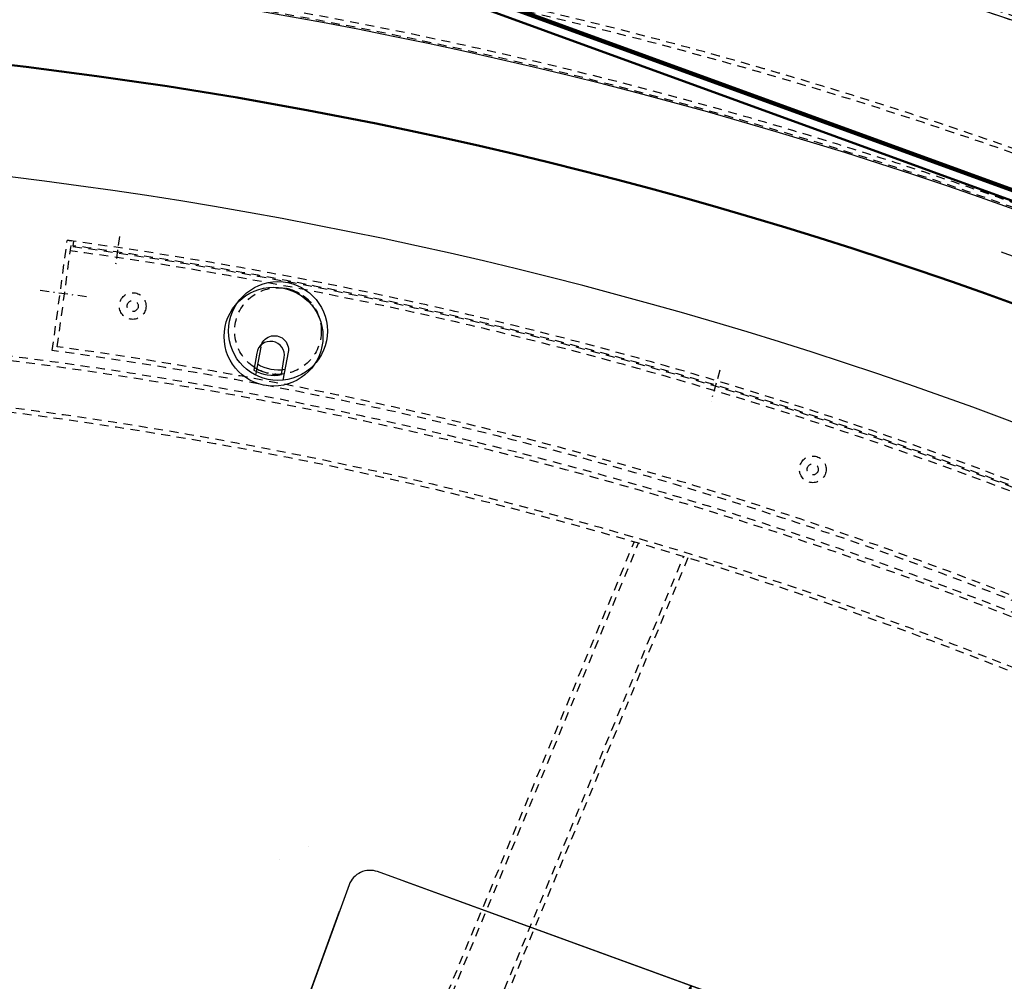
# Model space of a CAD drawing. Extents: x -7591 to -2491, y 6498 to 10061.
# Tile 71 of 125: x -4946 to -4503, y 8603 to 9035. Entities that reach past the tile are written whole.
import ezdxf
from ezdxf.enums import TextEntityAlignment as Align

# ---------------------------------------------------------------- set-up
doc = ezdxf.new("R2010")
doc.units = 0
doc.header["$MEASUREMENT"] = 0
doc.linetypes.add('DASHDOT', pattern=[8.5, 4, -2, 0.5, -2])
doc.linetypes.add('HIDDEN', pattern=[7, 4, -3])
doc.layers.get('0').update_dxf_attribs({"linetype": 'CONTINUOUS'})
for name, color, linetype in [('DIM49', 4, 'CONTINUOUS'), ('LE_GREEN', 3, 'CONTINUOUS'), ('LE_HIDDEN', 7, 'CONTINUOUS'), ('LE_MIDDLE', 7, 'CONTINUOUS'), ('TXT_DIM49', 2, 'CONTINUOUS')]:
    doc.layers.add(name, color=color, linetype=linetype)
doc.layers.add('LE_ALL', color=7, linetype='CONTINUOUS', lineweight=50)

# ---------------------------------------------------------------- blocks, each defined once
blk = doc.blocks.new('_D23', base_point=(-4797.88, 8645.94))
at = {"layer": 'DIM49', "color": 1}
for p, q in [((-4827.81, 8563.71), (-4802.16, 8634.19)), ((-4819.26, 8587.21), (-4794.06, 8583.35)), ((-4797.48, 8573.96), (-4819.26, 8587.21)), ((-4796.94, 8579.08), (-4818.09, 8586.78)), ((-4796.09, 8581.43), (-4805.48, 8584.85)), ((-4794.06, 8583.35), (-4797.48, 8573.96)), ((-4797.8, 8576.73), (-4807.19, 8580.15)), ((-4795.77, 8578.66), (-4428.35, 8444.93)), ((-4413.41, 8412.88), (-4387.76, 8483.36)), ((-4430.06, 8440.23), (-4426.64, 8449.63)), ((-4426.64, 8449.63), (-4404.86, 8436.38)), ((-4427.17, 8444.5), (-4406.03, 8436.8)), ((-4426.32, 8446.85), (-4416.92, 8443.43)), ((-4404.86, 8436.38), (-4430.06, 8440.23)), ((-4428.03, 8442.15), (-4418.63, 8438.73))]:
    blk.add_line(p, q, dxfattribs=at)
at = {"layer": 'TXT_DIM49', "width": 0.557}
blk.add_text('441', height=31.25, rotation=340, dxfattribs=at).set_placement((-4628.6, 8537.77), align=Align.CENTER)
blk = doc.blocks.new('_D24', base_point=(-4893.49, 8354.03))
at = {"layer": 'DIM49', "color": 1}
for p, q in [((-4620.49, 8592.01), (-4773.32, 8647.64)), ((-4657.23, 8578.78), (-4643.98, 8600.56)), ((-4652.11, 8578.25), (-4644.41, 8599.39)), ((-4643.98, 8600.56), (-4647.84, 8575.36)), ((-4654.46, 8579.1), (-4651.04, 8588.5)), ((-4649.76, 8577.39), (-4646.34, 8586.79)), ((-4743.85, 8326.17), (-4652.53, 8577.07)), ((-4647.84, 8575.36), (-4657.23, 8578.78)), ((-4728.91, 8294.13), (-4881.74, 8349.76)), ((-4752.4, 8302.68), (-4748.55, 8327.88)), ((-4744.28, 8325), (-4751.98, 8303.86)), ((-4746.63, 8325.85), (-4750.05, 8316.46)), ((-4748.55, 8327.88), (-4739.16, 8324.46)), ((-4739.16, 8324.46), (-4752.4, 8302.68)), ((-4741.93, 8324.14), (-4745.35, 8314.75))]:
    blk.add_line(p, q, dxfattribs=at)
at = {"layer": 'TXT_DIM49', "width": 0.557}
blk.add_text('317', height=31.25, rotation=70, dxfattribs=at).set_placement((-4684, 8545.44), align=Align.CENTER)

msp = doc.modelspace()

# ---------------------------------------------------------------- linework, layer by layer
msp.add_line((-4837.68, 8887.86), (-4840.06, 8875.29))
for points in [[(-3319.19, 8334.81, 0.111006), (-4057.65, 9007.3, 0.000315), (-4060.15, 9008.72, 0.005079), (-4100.61, 9031.15, 0.000315), (-4103.13, 9032.51, 0.252871), (-6267.97, 9031.15, 0.005079), (-6308.43, 9008.72, 0.111325), (-7049.39, 8334.81)], [(-4837.68, 8887.86, -1), (-4825.3, 8885.51), (-4827.69, 8872.94)], [(-4827.04, 8883.12, 1), (-4839.48, 8885.14), (-4840.72, 8877.52, 0.186805), (-4828.28, 8875.49), (-4827.04, 8883.12)]]:
    msp.add_lwpolyline(points, format="xyb")
for centre in [(-4831.89, 8892.57), (-4829.89, 8895.08)]:
    msp.add_circle(centre, 22.25)
for centre, radius, start, end in [((-5184.29, 7028.43), 2396.87, 31.73211, 148.26789), ((-5184.29, 7028.43), 2391.87, 31.73211, 148.26789), ((-5184.29, 7028.43), 2372, 31.75, 148.25), ((-5184.29, 7028.43), 2370, 31.79835, 148.20165), ((-5184.29, 7028.43), 2345, 32.74999, 147.24999), ((-5184.29, 7028.43), 2266.16, 35.00882, 144.99118), ((-5184.29, 7028.43), 2258.06, 35.00886, 144.99114), ((-5184.29, 7028.43), 2247.11, 35.0089, 144.9911), ((-5184.29, 7028.43), 2120, 50.74999, 89.99999), ((-5184.29, 7028.43), 2040, 31.79835, 148.20165), ((-5184.29, 7028.43), 1950, 32.04534, 147.95466), ((-5184.29, 7028.43), 2020, 68.9124, 70.33163), ((-4829.89, 8895.08), 17.45, -121.9123, -79.5877)]:
    msp.add_arc(centre, radius, start, end)
at = {"layer": 'LE_ALL'}
for p, q in [((-4805.85, 9065.2), (-4164.98, 8831.94)), ((-4182.41, 8842.54), (-4785.69, 9062.12))]:
    msp.add_line(p, q, dxfattribs=at)
msp.add_lwpolyline([(-4808.84, 9071.61), (-4158.57, 8834.93), (-4131.55, 8909.17), (-4781.82, 9145.85), (-4808.84, 9071.61)], dxfattribs=at)
msp.add_arc((-5184.29, 7028.43), 2000, 31.75, 90, dxfattribs=at)
at = {"layer": 'LE_GREEN'}
for points in [[(-4485.06, 8216.02), (-4383.48, 8495.11, 0.414214), (-4389.46, 8507.92), (-4785.07, 8651.91, 0.414214), (-4797.88, 8645.94)], [(-4797.88, 8645.94), (-4899.46, 8366.85, 0.414214), (-4893.49, 8354.03)]]:
    msp.add_lwpolyline(points, format="xyb", dxfattribs=at)
at = {"layer": 'LE_HIDDEN', "color": 1, "linetype": 'HIDDEN'}
for p, q in [((-4929.19, 8888.01), (-4922.72, 8935.57)), ((-4922, 8933.46), (-4921.73, 8935.44)), ((-4866.05, 8325.87), (-4669.59, 8800.18)), ((-4864.06, 8325.46), (-4667.66, 8799.62)), ((-4843.19, 8320.97), (-4647.42, 8793.59)), ((-4645.5, 8793.01), (-4841.21, 8320.53))]:
    msp.add_line(p, q, dxfattribs=at)
for points in [[(-5182.29, 9290.46), (-5182.29, 9371.43, -0.254675), (-3214.82, 8297.61), (-3480.59, 8126.66, 0.078205), (-3900.25, 8596.86), (-3840.14, 8670.42, 0.172955), (-5182.29, 9150.43), (-5182.29, 9191.4), (-5164.29, 9191.4), (-5164.29, 9193.4), (-5184.29, 9193.43), (-5204.29, 9193.4), (-5204.29, 9191.4), (-5186.29, 9191.4), (-5186.29, 9150.43, 0.172955), (-6528.44, 8670.42)], [(-4931.44, 8886.3), (-4924.7, 8935.85, -0.00026), (-4922.72, 8935.57)], [(-4931.44, 8886.3, -0.219407), (-3607.34, 8042.76), (-3565.29, 8069.8)]]:
    msp.add_lwpolyline(points, format="xyb", dxfattribs=at)
for centre, radius in [((-4829.89, 8895.08), 19.5), ((-4895.26, 8906.32), 6), ((-4895.26, 8906.32), 2.5), ((-4589.28, 8832.86), 6), ((-4589.28, 8832.86), 2.5)]:
    msp.add_circle(centre, radius, dxfattribs=at)
for radius, start, end in [(2343, 32.79889, 89.95109), (2122, 50.69598, 89.94599), (2120, 50.74999, 89.99999), (2065.69, 40.48822, 139.52979), (2063.69, 40.48822, 139.52979), (2042.69, 40.48822, 139.51177), (2040.69, 40.48822, 139.51177), (1925, 32.75, 82.25), (1922.5, 32.80961, 82.19039), (1923, 57.5149, 82.16061), (1920.5, 32.80967, 82.19033), (1870, 40.53216, 86.59702), (1868, 40.59516, 86.53192), (1877, 32.75, 82.18895), (1847, 41.26512, 85.83953), (1845, 41.32974, 85.77274)]:
    msp.add_arc((-5184.29, 7028.43), radius, start, end, dxfattribs=at)
at = {"layer": 'LE_MIDDLE', "color": 1, "linetype": 'DASHDOT'}
for p, q in [((-4916.05, 8910.45), (-4937.85, 8913.41)), ((-4631.04, 8877.43), (-4632.7, 8871.67)), ((-4632.7, 8871.67), (-4635.05, 8863.5)), ((-4816.24, 8663.26), (-4816.24, 8663.26)), ((-4829.06, 8657.28), (-4829.06, 8657.28))]:
    msp.add_line(p, q, dxfattribs=at)
msp.add_lwpolyline([(-4901.25, 8937.56), (-4902.07, 8931.62), (-4903.22, 8923.2)], dxfattribs=at)
for start, end in [(18.229, 85.0185), (-123.028, -85.1887)]:
    msp.add_arc((-4829.89, 8895.08), 19.5, start, end, dxfattribs=at)

# ---------------------------------------------------------------- block references
at = {"layer": 'DIM49'}
for name, p in [('_D24', (-4893.49, 8354.03)), ('_D23', (-4797.88, 8645.94))]:
    msp.add_blockref(name, p, dxfattribs=at)

doc.saveas('drawing.dxf')
